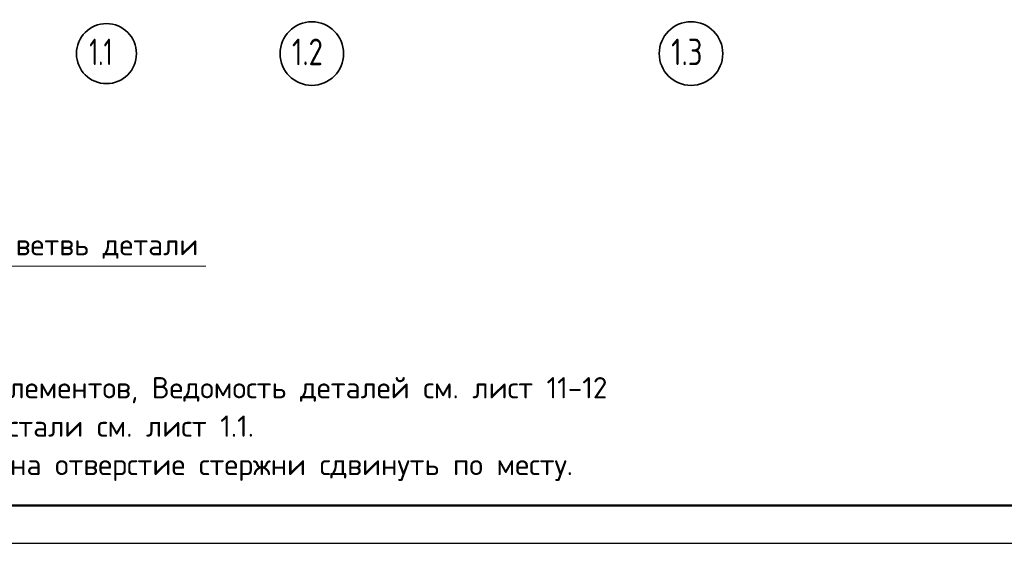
# Model space of a CAD drawing. Header units: millimetres. Extents: x 0 to 50400, y 0 to 35640.
# Tile 2 of 16: x 7895 to 23476, y 0 to 8283. Entities that reach past the tile are written whole.
import ezdxf

# ---------------------------------------------------------------- set-up
doc = ezdxf.new("R2010")
doc.units = ezdxf.units.MM
doc.linetypes.add('______5', pattern=[1320, 960, -120, 120, -120])
doc.layers.add('Standard', color=7, linetype='Continuous', lineweight=25)
doc.layers.add('Оси', color=7, linetype='______5', true_color=0x656565)
doc.styles.add('ISOCPEUR', font='txt')

msp = doc.modelspace()

# ---------------------------------------------------------------- linework, layer by layer
at = {"layer": 'Standard', "color": 7, "linetype": 'Continuous', "lineweight": 25, "transparency": 33554687}
msp.add_lwpolyline([(0, 0), (50400, 0), (50400, 35640), (0, 35640), (0, 0)], close=True, dxfattribs=at)
at = {"layer": 'Standard', "color": 7, "linetype": 'Continuous', "lineweight": 50, "transparency": 33554687}
msp.add_lwpolyline([(2400, 35040), (49800, 35040), (49800, 600), (2400, 600), (2400, 35040)], close=True, dxfattribs=at)
at = {"layer": 'Standard', "color": 7, "linetype": 'Continuous', "lineweight": 13, "transparency": 33554687}
msp.add_lwpolyline([(10841, 4385), (5882, 4385), (5882, 5158)], dxfattribs=at)
at = {"layer": 'Оси', "color": 7, "linetype": 'Continuous', "lineweight": 35, "transparency": 33554687}
for centre, radius in [((9268, 7747), 475), ((12518, 7747), 503), ((18518, 7747), 503)]:
    msp.add_circle(centre, radius, dxfattribs=at)

# ---------------------------------------------------------------- texts
at = {"layer": 'Standard', "color": 7, "linetype": 'Continuous', "lineweight": 25, "transparency": 33554687, "insert": (6074, 4503), "char_height": 336, "width": 4802.4, "attachment_point": 7, "style": 'ISOCPEUR'}
msp.add_mtext('\\A1;{\\fISOCPEUR|i0|b0;\\H335.999994;\\W1.000000;\\C7;нижняя ветвь детали}\\P', dxfattribs=at)
at = {"layer": 'Standard', "color": 7, "linetype": 'Continuous', "lineweight": 13, "transparency": 33554687, "insert": (3600, 2629), "char_height": 336, "width": 13664.28, "attachment_point": 1, "line_spacing_factor": 1.084337}
msp.add_mtext('\\A1;{\\fISOCPEUR|i0|b0;\\H335.999994;\\W1.000000;\\C7;1. Спецификацию элементов, Ведомость деталей см. лист 11-12}\\P{\\fISOCPEUR|i0|b0;\\H335.999994;\\W1.000000;\\C7;Ведомость расхода стали см. лист 1.1.}\\P{\\fISOCPEUR|i0|b0;\\H335.999994;\\W1.000000;\\C7;2. При попадании на отверстие стержни сдвинуть по месту.}\\P', dxfattribs=at)
at = {"layer": 'Оси', "color": 7, "linetype": 'Continuous', "lineweight": 35, "transparency": 33554687, "char_height": 420, "attachment_point": 7, "style": 'ISOCPEUR'}
for s, insert, width in [('\\W0.68;1.1', (8995, 7564), 689.49), ('\\W0.79;1.2', (12203, 7564), 795.29), ('\\W0.79;1.3', (18203, 7564), 795.29)]:
    msp.add_mtext(s, dxfattribs=dict(at, insert=insert, width=width))

doc.saveas('drawing.dxf')
